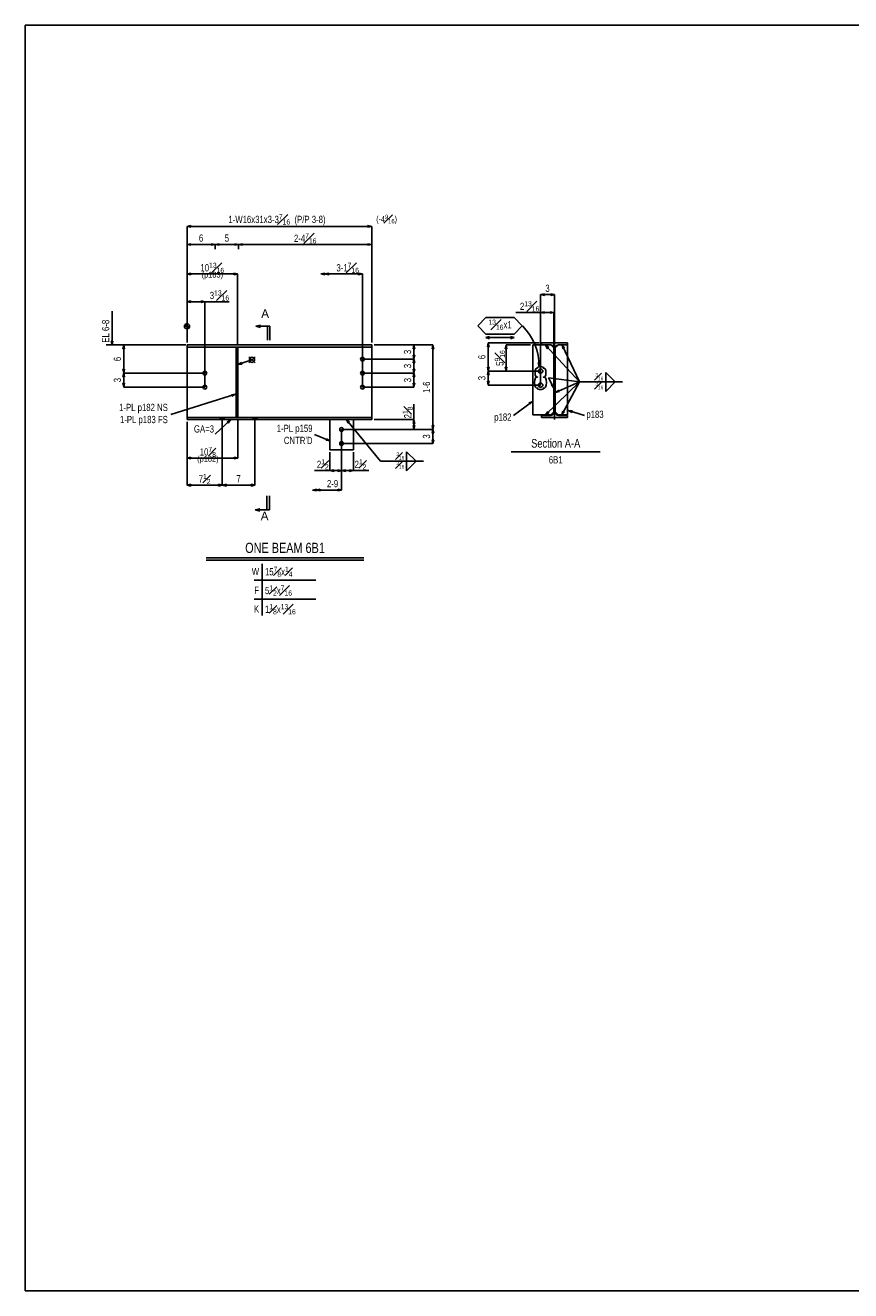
# Model space of a CAD drawing. Header units: inches. Extents: x -17.2 to 17.5, y -11.2 to 11.2.
# Tile 1 of 4: x -17.2 to -2.6, y -11.2 to 11.2. Entities that reach past the tile are written whole.
import ezdxf
from ezdxf.enums import TextEntityAlignment as Align

# ---------------------------------------------------------------- set-up
doc = ezdxf.new("R2010")
doc.units = ezdxf.units.IN
doc.header["$LTSCALE"] = 2.5
doc.header["$MEASUREMENT"] = 0
doc.linetypes.add('SDS2_5', pattern=[0.04, 0.02, -0.02])
doc.layers.add('Layer_0', color=7, linetype='Continuous')
doc.layers.add('Outline', color=7, linetype='Continuous')
doc.styles.add('MTextWidth', font='txt', dxfattribs={"width": 0.8, "height": 0.2})

msp = doc.modelspace()

# ---------------------------------------------------------------- linework, layer by layer
at = {"color": 1, "linetype": 'Continuous'}
for p, q in [((-14.305, 6.843), (-14.374, 6.829)), ((-14.374, 6.453), (-14.374, 6.829)), ((-14.374, 6.829), (-14.305, 6.814)), ((-14.374, 6.829), (-13.474, 6.829)), ((-14.305, 6.814), (-14.305, 6.843)), ((-13.543, 6.814), (-13.543, 6.843)), ((-13.543, 6.843), (-13.474, 6.829)), ((-13.474, 6.829), (-13.543, 6.814)), ((-13.474, 5.571), (-13.474, 6.829)), ((-11.992, 6.829), (-11.923, 6.843)), ((-11.923, 6.829), (-11.992, 6.829)), ((-11.923, 6.814), (-11.992, 6.829)), ((-11.923, 6.829), (-11.854, 6.843)), ((-11.923, 6.843), (-11.923, 6.814)), ((-11.254, 6.829), (-11.923, 6.829)), ((-11.854, 6.814), (-11.923, 6.829)), ((-11.854, 6.843), (-11.854, 6.814)), ((-11.254, 6.829), (-11.323, 6.843)), ((-11.323, 6.843), (-11.323, 6.814)), ((-11.323, 6.814), (-11.254, 6.829)), ((-11.254, 4.816), (-11.254, 6.829)), ((-8.019, 6.476), (-8.088, 6.461)), ((-8.088, 6.032), (-8.088, 6.461)), ((-8.088, 6.461), (-8.019, 6.446)), ((-8.088, 6.461), (-7.838, 6.461)), ((-8.019, 6.446), (-8.019, 6.476)), ((-7.906, 6.446), (-7.906, 6.476)), ((-7.906, 6.476), (-7.838, 6.461)), ((-7.838, 6.461), (-7.906, 6.446)), ((-7.838, 4.241), (-7.838, 6.461)), ((-8.088, 6.143), (-8.528, 6.143)), ((-8.019, 6.158), (-8.088, 6.143)), ((-8.088, 4.852), (-8.088, 6.143)), ((-8.088, 6.143), (-8.019, 6.129)), ((-8.088, 6.143), (-7.849, 6.143)), ((-8.019, 6.129), (-8.019, 6.158)), ((-7.918, 6.129), (-7.918, 6.158)), ((-7.918, 6.158), (-7.849, 6.143)), ((-7.849, 6.143), (-7.918, 6.129)), ((-7.849, 5.555), (-7.849, 6.143)), ((-9.204, 5.906), (-9.058, 6.052)), ((-9.058, 5.761), (-9.204, 5.906)), ((-9.058, 6.052), (-8.557, 6.052)), ((-8.557, 6.052), (-8.411, 5.906)), ((-8.411, 5.906), (-8.557, 5.761)), ((-8.557, 5.761), (-9.058, 5.761)), ((-9.057, 5.698), (-8.995, 5.719)), ((-9.057, 5.698), (-8.995, 5.677)), ((-9.057, 5.698), (-8.557, 5.698)), ((-8.62, 5.719), (-8.557, 5.698)), ((-8.62, 5.677), (-8.557, 5.698)), ((-11.045, 5.566), (-10.001, 5.566)), ((-11.045, 5.566), (-10.338, 5.566)), ((-10.353, 5.497), (-10.338, 5.566)), ((-10.323, 5.497), (-10.353, 5.497)), ((-10.338, 5.316), (-10.338, 5.566)), ((-10.338, 5.566), (-10.323, 5.497)), ((-10.016, 5.497), (-10.001, 5.566)), ((-9.986, 5.497), (-10.016, 5.497)), ((-10.001, 4.064), (-10.001, 5.566)), ((-10.001, 5.566), (-9.986, 5.497)), ((-9.032, 5.533), (-9.017, 5.602)), ((-9.003, 5.533), (-9.032, 5.533)), ((-9.017, 5.102), (-9.017, 5.602)), ((-9.017, 5.602), (-9.003, 5.533)), ((-8.11, 5.602), (-9.017, 5.602)), ((-8.715, 5.497), (-8.7, 5.566)), ((-8.685, 5.497), (-8.715, 5.497)), ((-8.7, 5.102), (-8.7, 5.566)), ((-8.7, 5.566), (-8.685, 5.497)), ((-8.266, 5.566), (-8.7, 5.566)), ((-7.394, 4.908), (-8, 5.56)), ((-8, 5.56), (-8, 5.56)), ((-8, 5.56), (-7.942, 5.52)), ((-7.964, 5.5), (-8, 5.56)), ((-7.942, 5.52), (-7.964, 5.5)), ((-7.394, 4.908), (-7.701, 5.564)), ((-7.701, 5.564), (-7.701, 5.564)), ((-7.701, 5.564), (-7.658, 5.508)), ((-7.685, 5.496), (-7.701, 5.564)), ((-7.658, 5.508), (-7.685, 5.496)), ((-11.254, 5.316), (-10.338, 5.316)), ((-11.254, 5.316), (-10.338, 5.316)), ((-10.323, 5.385), (-10.353, 5.385)), ((-10.353, 5.385), (-10.338, 5.316)), ((-10.353, 5.247), (-10.338, 5.316)), ((-10.323, 5.247), (-10.353, 5.247)), ((-10.338, 5.316), (-10.323, 5.385)), ((-10.338, 5.066), (-10.338, 5.316)), ((-10.338, 5.316), (-10.323, 5.247)), ((-11.254, 5.066), (-10.338, 5.066)), ((-11.254, 5.066), (-10.338, 5.066)), ((-10.323, 5.135), (-10.353, 5.135)), ((-10.353, 5.135), (-10.338, 5.066)), ((-10.353, 4.997), (-10.338, 5.066)), ((-10.323, 4.997), (-10.353, 4.997)), ((-10.338, 5.066), (-10.323, 5.135)), ((-10.338, 4.816), (-10.338, 5.066)), ((-10.338, 5.066), (-10.323, 4.997)), ((-9.003, 5.171), (-9.032, 5.171)), ((-9.032, 5.171), (-9.017, 5.102)), ((-9.032, 5.033), (-9.017, 5.102)), ((-9.003, 5.033), (-9.032, 5.033)), ((-9.017, 5.102), (-9.003, 5.171)), ((-9.017, 4.852), (-9.017, 5.102)), ((-9.017, 5.102), (-9.003, 5.033)), ((-8.7, 5.102), (-9.017, 5.102)), ((-8.7, 5.102), (-9.017, 5.102)), ((-8.685, 5.171), (-8.715, 5.171)), ((-8.715, 5.171), (-8.7, 5.102)), ((-8.7, 5.102), (-8.685, 5.171)), ((-8.088, 5.102), (-8.7, 5.102)), ((-7.947, 4.984), (-7.394, 4.908)), ((-7.947, 4.984), (-7.852, 4.795)), ((-6.928, 4.908), (-6.928, 5.078)), ((-6.928, 5.078), (-6.759, 4.908)), ((-11.254, 4.816), (-10.338, 4.816)), ((-10.323, 4.885), (-10.353, 4.885)), ((-10.353, 4.885), (-10.338, 4.816)), ((-10.338, 4.816), (-10.323, 4.885)), ((-9.003, 4.921), (-9.032, 4.921)), ((-9.032, 4.921), (-9.017, 4.852)), ((-9.017, 4.852), (-9.003, 4.921)), ((-8.088, 4.852), (-9.017, 4.852)), ((-7.394, 4.908), (-7.996, 4.325)), ((-7.896, 4.85), (-7.87, 4.863)), ((-7.852, 4.795), (-7.896, 4.85)), ((-7.87, 4.863), (-7.852, 4.795)), ((-7.852, 4.795), (-7.852, 4.795)), ((-7.394, 4.908), (-7.818, 4.723)), ((-7.818, 4.723), (-7.761, 4.764)), ((-7.749, 4.737), (-7.818, 4.723)), ((-7.761, 4.764), (-7.749, 4.737)), ((-7.394, 4.908), (-7.708, 4.321)), ((-7.394, 4.908), (-6.632, 4.908)), ((-6.928, 4.908), (-6.928, 4.739)), ((-6.928, 4.739), (-6.759, 4.908)), ((-14.659, 4.33), (-13.512, 4.689)), ((-13.582, 4.682), (-13.512, 4.689)), ((-13.574, 4.654), (-13.582, 4.682)), ((-13.512, 4.689), (-13.574, 4.654)), ((-13.512, 4.689), (-13.512, 4.689)), ((-10.338, 4.241), (-10.338, 4.515)), ((-8.569, 4.313), (-8.231, 4.563)), ((-8.296, 4.534), (-8.231, 4.563)), ((-8.278, 4.511), (-8.296, 4.534)), ((-8.231, 4.563), (-8.278, 4.511)), ((-8.231, 4.563), (-8.231, 4.563)), ((-7.818, 4.723), (-7.818, 4.723)), ((-13.749, 4.277), (-13.749, 3.073)), ((-13.749, 4.277), (-13.749, 3.073)), ((-13.165, 4.277), (-13.165, 3.073)), ((-7.996, 4.325), (-7.957, 4.383)), ((-7.937, 4.362), (-7.996, 4.325)), ((-7.996, 4.325), (-7.996, 4.325)), ((-7.957, 4.383), (-7.937, 4.362)), ((-7.708, 4.321), (-7.689, 4.388)), ((-7.663, 4.375), (-7.708, 4.321)), ((-7.708, 4.321), (-7.708, 4.321)), ((-7.689, 4.388), (-7.663, 4.375)), ((-7.303, 4.313), (-7.591, 4.4)), ((-7.591, 4.4), (-7.591, 4.4)), ((-7.591, 4.4), (-7.52, 4.395)), ((-7.529, 4.366), (-7.591, 4.4)), ((-7.52, 4.395), (-7.529, 4.366)), ((-14.374, 4.199), (-14.374, 3.554)), ((-13.874, 3.98), (-13.601, 4.232)), ((-13.662, 4.196), (-13.601, 4.232)), ((-13.642, 4.174), (-13.662, 4.196)), ((-13.601, 4.232), (-13.642, 4.174)), ((-13.601, 4.232), (-13.601, 4.232)), ((-13.469, 4.248), (-13.469, 3.554)), ((-11.624, 4.064), (-11.624, 3.334)), ((-11.624, 4.064), (-11.624, 3.334)), ((-11.624, 4.064), (-10.338, 4.064)), ((-10.933, 3.498), (-11.539, 4.236)), ((-11.539, 4.236), (-11.539, 4.236)), ((-11.539, 4.236), (-11.484, 4.192)), ((-11.507, 4.173), (-11.539, 4.236)), ((-11.484, 4.192), (-11.507, 4.173)), ((-11.045, 4.241), (-10.338, 4.241)), ((-10.564, 4.064), (-10.001, 4.064)), ((-10.564, 4.064), (-10.001, 4.064)), ((-10.338, 4.241), (-10.353, 4.172)), ((-10.353, 4.172), (-10.323, 4.172)), ((-10.338, 4.064), (-10.353, 4.132)), ((-10.353, 4.132), (-10.323, 4.132)), ((-10.323, 4.172), (-10.338, 4.241)), ((-10.338, 4.241), (-10.338, 4.064)), ((-10.323, 4.132), (-10.338, 4.064)), ((-9.986, 4.132), (-10.016, 4.132)), ((-10.016, 4.132), (-10.001, 4.064)), ((-10.016, 3.995), (-10.001, 4.064)), ((-10.001, 4.064), (-9.986, 4.132)), ((-10.001, 3.814), (-10.001, 4.064)), ((-10.001, 4.064), (-9.986, 3.995)), ((-9.986, 3.995), (-10.016, 3.995)), ((-9.986, 3.882), (-10.016, 3.882)), ((-10.016, 3.882), (-10.001, 3.814)), ((-10.001, 3.814), (-9.986, 3.882)), ((-11.832, 3.657), (-11.832, 3.334)), ((-11.624, 3.814), (-10.001, 3.814)), ((-11.415, 3.657), (-11.415, 3.334)), ((-10.468, 3.498), (-10.468, 3.668)), ((-10.468, 3.668), (-10.298, 3.498)), ((-14.305, 3.569), (-14.374, 3.554)), ((-14.374, 3.554), (-14.305, 3.539)), ((-14.374, 3.554), (-13.469, 3.554)), ((-14.374, 3.554), (-14.374, 3.073)), ((-14.305, 3.539), (-14.305, 3.569)), ((-13.538, 3.539), (-13.538, 3.569)), ((-13.538, 3.569), (-13.469, 3.554)), ((-13.469, 3.554), (-13.538, 3.539)), ((-10.933, 3.498), (-10.171, 3.498)), ((-10.468, 3.498), (-10.468, 3.329)), ((-10.468, 3.329), (-10.298, 3.498)), ((-11.832, 3.334), (-12.106, 3.334)), ((-11.763, 3.348), (-11.832, 3.334)), ((-11.832, 3.334), (-11.763, 3.319)), ((-11.832, 3.334), (-11.624, 3.334)), ((-11.763, 3.319), (-11.763, 3.348)), ((-11.692, 3.319), (-11.692, 3.348)), ((-11.692, 3.348), (-11.624, 3.334)), ((-11.624, 3.334), (-11.692, 3.319)), ((-11.624, 3.334), (-11.555, 3.348)), ((-11.415, 3.334), (-11.624, 3.334)), ((-11.555, 3.319), (-11.624, 3.334)), ((-11.624, 3.334), (-11.624, 2.986)), ((-11.555, 3.348), (-11.555, 3.319)), ((-11.415, 3.334), (-11.484, 3.348)), ((-11.484, 3.348), (-11.484, 3.319)), ((-11.484, 3.319), (-11.415, 3.334)), ((-11.415, 3.334), (-11.141, 3.334)), ((-14.305, 3.088), (-14.374, 3.073)), ((-14.374, 3.073), (-14.305, 3.058)), ((-14.374, 3.073), (-13.749, 3.073)), ((-14.305, 3.058), (-14.305, 3.088)), ((-13.817, 3.058), (-13.817, 3.088)), ((-13.817, 3.088), (-13.749, 3.073)), ((-13.749, 3.073), (-13.817, 3.058)), ((-13.68, 3.088), (-13.749, 3.073)), ((-13.749, 3.073), (-13.68, 3.058)), ((-13.749, 3.073), (-13.165, 3.073)), ((-13.68, 3.058), (-13.68, 3.088)), ((-13.234, 3.058), (-13.234, 3.088)), ((-13.234, 3.088), (-13.165, 3.073)), ((-13.165, 3.073), (-13.234, 3.058)), ((-12.142, 2.986), (-12.073, 3.001)), ((-12.073, 2.986), (-12.142, 2.986)), ((-12.073, 2.971), (-12.142, 2.986)), ((-12.073, 2.986), (-12.004, 3.001)), ((-12.073, 3.001), (-12.073, 2.971)), ((-11.624, 2.986), (-12.073, 2.986)), ((-12.004, 2.971), (-12.073, 2.986)), ((-12.004, 3.001), (-12.004, 2.971)), ((-11.624, 2.986), (-11.692, 3.001)), ((-11.692, 3.001), (-11.692, 2.971)), ((-11.692, 2.971), (-11.624, 2.986))]:
    msp.add_line(p, q, dxfattribs=at)
at = {"layer": 'Layer_0', "color": 2, "linetype": 'Continuous'}
for p, q in [((-17.25, 11.25), (17.25, 11.25)), ((-17.25, -11.25), (-17.25, 11.25)), ((-11.087, 5.566), (-14.374, 5.566)), ((-14.374, 5.566), (-14.374, 5.529)), ((-14.374, 5.529), (-13.5, 5.529)), ((-14.374, 5.529), (-14.374, 5.525)), ((-14.374, 5.525), (-14.374, 5.512)), ((-14.374, 5.512), (-14.374, 5.494)), ((-14.374, 5.494), (-14.374, 5.472)), ((-14.374, 5.472), (-14.374, 4.334)), ((-13.469, 5.529), (-13.5, 5.529)), ((-13.5, 5.529), (-13.5, 4.289)), ((-13.469, 4.289), (-13.469, 5.529)), ((-13.469, 5.529), (-11.087, 5.529)), ((-11.087, 5.529), (-11.087, 5.566)), ((-11.087, 5.525), (-11.087, 5.529)), ((-11.087, 5.512), (-11.087, 5.525)), ((-11.087, 5.494), (-11.087, 5.512)), ((-11.087, 5.472), (-11.087, 5.494)), ((-11.087, 4.334), (-11.087, 5.472)), ((-8.224, 5.566), (-8.224, 4.326)), ((-8.068, 5.566), (-8.224, 5.566)), ((-7.607, 5.602), (-8.068, 5.602)), ((-8.068, 5.602), (-8.068, 5.566)), ((-8.068, 5.566), (-7.906, 5.566)), ((-7.906, 5.566), (-7.884, 5.561)), ((-7.85, 5.515), (-7.9, 5.564)), ((-7.884, 5.561), (-7.866, 5.549)), ((-7.866, 5.549), (-7.853, 5.53)), ((-7.853, 5.53), (-7.849, 5.509)), ((-7.849, 5.509), (-7.849, 4.371)), ((-7.826, 5.509), (-7.822, 5.53)), ((-7.826, 4.371), (-7.826, 5.509)), ((-7.775, 5.564), (-7.825, 5.515)), ((-7.822, 5.53), (-7.809, 5.549)), ((-7.809, 5.549), (-7.791, 5.561)), ((-7.791, 5.561), (-7.769, 5.566)), ((-7.769, 5.566), (-7.607, 5.566)), ((-7.607, 5.566), (-7.607, 5.602)), ((-7.607, 4.326), (-7.607, 5.566)), ((-14.374, 4.334), (-14.374, 4.313)), ((-14.374, 4.313), (-14.374, 4.294)), ((-14.374, 4.294), (-14.374, 4.282)), ((-14.374, 4.282), (-14.374, 4.277)), ((-11.087, 4.277), (-14.374, 4.277)), ((-14.374, 4.277), (-14.374, 4.241)), ((-13.782, 4.278), (-13.782, 4.277)), ((-13.715, 4.277), (-13.715, 4.278)), ((-13.5, 4.289), (-13.469, 4.289)), ((-13.199, 4.278), (-13.199, 4.277)), ((-13.131, 4.277), (-13.131, 4.278)), ((-11.087, 4.313), (-11.087, 4.334)), ((-11.087, 4.294), (-11.087, 4.313)), ((-11.087, 4.282), (-11.087, 4.294)), ((-11.087, 4.277), (-11.087, 4.282)), ((-11.087, 4.241), (-11.087, 4.277)), ((-8.224, 4.326), (-7.901, 4.326)), ((-7.906, 4.314), (-8.068, 4.314)), ((-8.068, 4.314), (-8.068, 4.277)), ((-8.068, 4.277), (-7.607, 4.277)), ((-7.884, 4.318), (-7.906, 4.314)), ((-7.901, 4.326), (-7.849, 4.378)), ((-7.866, 4.331), (-7.884, 4.318)), ((-7.853, 4.349), (-7.866, 4.331)), ((-7.849, 4.371), (-7.853, 4.349)), ((-7.826, 4.378), (-7.774, 4.326)), ((-7.822, 4.349), (-7.826, 4.371)), ((-7.809, 4.331), (-7.822, 4.349)), ((-7.791, 4.318), (-7.809, 4.331)), ((-7.769, 4.314), (-7.791, 4.318)), ((-7.774, 4.326), (-7.607, 4.326)), ((-7.607, 4.314), (-7.769, 4.314)), ((-7.607, 4.277), (-7.607, 4.314)), ((-14.374, 4.241), (-11.087, 4.241)), ((-13.782, 4.241), (-13.782, 4.24)), ((-13.715, 4.24), (-13.715, 4.241)), ((-13.199, 4.241), (-13.199, 4.24)), ((-13.131, 4.24), (-13.131, 4.241)), ((-11.832, 4.241), (-11.832, 3.699)), ((-11.415, 3.699), (-11.415, 4.241)), ((-11.832, 3.699), (-11.415, 3.699)), ((17.25, -11.25), (-17.25, -11.25))]:
    msp.add_line(p, q, dxfattribs=at)
at = {"layer": 'Layer_0', "color": 1, "linetype": 'SDS2_5'}
for p, q in [((-13.5, 5.477), (-13.469, 5.477)), ((-13.495, 5.529), (-13.495, 5.477)), ((-13.495, 5.477), (-13.495, 4.341)), ((-13.474, 5.477), (-13.474, 5.529)), ((-13.474, 4.341), (-13.474, 5.477)), ((-7.901, 5.566), (-7.906, 5.566)), ((-7.9, 5.564), (-7.901, 5.566)), ((-7.849, 5.514), (-7.85, 5.515)), ((-7.849, 5.509), (-7.849, 5.514)), ((-7.825, 5.515), (-7.826, 5.514)), ((-7.826, 5.514), (-7.826, 5.509)), ((-7.774, 5.566), (-7.775, 5.564)), ((-7.769, 5.566), (-7.774, 5.566)), ((-13.501, 5.097), (-13.501, 5.099)), ((-13.501, 5.099), (-13.5, 5.099)), ((-13.501, 5.09), (-13.501, 5.097)), ((-13.501, 5.097), (-13.5, 5.097)), ((-13.501, 5.079), (-13.501, 5.09)), ((-13.501, 5.09), (-13.5, 5.09)), ((-13.501, 5.066), (-13.501, 5.079)), ((-13.501, 5.079), (-13.5, 5.079)), ((-13.501, 5.053), (-13.501, 5.066)), ((-13.501, 5.066), (-13.5, 5.066)), ((-13.501, 5.042), (-13.501, 5.053)), ((-13.5, 5.053), (-13.501, 5.053)), ((-13.501, 5.034), (-13.501, 5.042)), ((-13.5, 5.042), (-13.501, 5.042)), ((-13.501, 5.032), (-13.501, 5.034)), ((-13.5, 5.034), (-13.501, 5.034)), ((-13.5, 5.032), (-13.501, 5.032)), ((-13.5, 5.099), (-13.469, 5.099)), ((-13.5, 5.097), (-13.469, 5.097)), ((-13.5, 5.09), (-13.469, 5.09)), ((-13.5, 5.079), (-13.469, 5.079)), ((-13.5, 5.066), (-13.469, 5.066)), ((-13.469, 5.053), (-13.5, 5.053)), ((-13.469, 5.042), (-13.5, 5.042)), ((-13.469, 5.034), (-13.5, 5.034)), ((-13.469, 5.032), (-13.5, 5.032)), ((-13.469, 5.099), (-13.469, 5.099)), ((-13.469, 5.099), (-13.469, 5.097)), ((-13.469, 5.097), (-13.469, 5.097)), ((-13.469, 5.097), (-13.469, 5.09)), ((-13.469, 5.09), (-13.469, 5.09)), ((-13.469, 5.09), (-13.469, 5.079)), ((-13.469, 5.079), (-13.469, 5.079)), ((-13.469, 5.079), (-13.469, 5.066)), ((-13.469, 5.066), (-13.469, 5.066)), ((-13.469, 5.066), (-13.469, 5.053)), ((-13.469, 5.053), (-13.469, 5.042)), ((-13.469, 5.053), (-13.469, 5.053)), ((-13.469, 5.042), (-13.469, 5.034)), ((-13.469, 5.042), (-13.469, 5.042)), ((-13.469, 5.034), (-13.469, 5.032)), ((-13.469, 5.034), (-13.469, 5.034)), ((-13.469, 5.032), (-13.469, 5.032)), ((-13.501, 4.847), (-13.501, 4.849)), ((-13.501, 4.849), (-13.5, 4.849)), ((-13.501, 4.84), (-13.501, 4.847)), ((-13.501, 4.847), (-13.5, 4.847)), ((-13.501, 4.829), (-13.501, 4.84)), ((-13.501, 4.84), (-13.5, 4.84)), ((-13.501, 4.816), (-13.501, 4.829)), ((-13.501, 4.829), (-13.5, 4.829)), ((-13.501, 4.803), (-13.501, 4.816)), ((-13.501, 4.816), (-13.5, 4.816)), ((-13.501, 4.792), (-13.501, 4.803)), ((-13.5, 4.803), (-13.501, 4.803)), ((-13.501, 4.784), (-13.501, 4.792)), ((-13.5, 4.792), (-13.501, 4.792)), ((-13.501, 4.782), (-13.501, 4.784)), ((-13.5, 4.784), (-13.501, 4.784)), ((-13.5, 4.782), (-13.501, 4.782)), ((-13.5, 4.849), (-13.469, 4.849)), ((-13.5, 4.847), (-13.469, 4.847)), ((-13.5, 4.84), (-13.469, 4.84)), ((-13.5, 4.829), (-13.469, 4.829)), ((-13.5, 4.816), (-13.469, 4.816)), ((-13.469, 4.803), (-13.5, 4.803)), ((-13.469, 4.792), (-13.5, 4.792)), ((-13.469, 4.784), (-13.5, 4.784)), ((-13.469, 4.782), (-13.5, 4.782)), ((-13.469, 4.849), (-13.469, 4.849)), ((-13.469, 4.849), (-13.469, 4.847)), ((-13.469, 4.847), (-13.469, 4.847)), ((-13.469, 4.847), (-13.469, 4.84)), ((-13.469, 4.84), (-13.469, 4.84)), ((-13.469, 4.84), (-13.469, 4.829)), ((-13.469, 4.829), (-13.469, 4.829)), ((-13.469, 4.829), (-13.469, 4.816)), ((-13.469, 4.816), (-13.469, 4.816)), ((-13.469, 4.816), (-13.469, 4.803)), ((-13.469, 4.803), (-13.469, 4.792)), ((-13.469, 4.803), (-13.469, 4.803)), ((-13.469, 4.792), (-13.469, 4.784)), ((-13.469, 4.792), (-13.469, 4.792)), ((-13.469, 4.784), (-13.469, 4.782)), ((-13.469, 4.784), (-13.469, 4.784)), ((-13.469, 4.782), (-13.469, 4.782)), ((-13.782, 4.278), (-13.78, 4.278)), ((-13.782, 4.277), (-13.782, 4.241)), ((-13.78, 4.277), (-13.78, 4.278)), ((-13.78, 4.278), (-13.773, 4.278)), ((-13.78, 4.241), (-13.78, 4.277)), ((-13.773, 4.277), (-13.773, 4.278)), ((-13.773, 4.278), (-13.762, 4.278)), ((-13.773, 4.241), (-13.773, 4.277)), ((-13.762, 4.277), (-13.762, 4.278)), ((-13.762, 4.278), (-13.749, 4.278)), ((-13.762, 4.241), (-13.762, 4.277)), ((-13.749, 4.278), (-13.749, 4.277)), ((-13.749, 4.278), (-13.736, 4.278)), ((-13.749, 4.277), (-13.749, 4.241)), ((-13.736, 4.278), (-13.725, 4.278)), ((-13.736, 4.278), (-13.736, 4.277)), ((-13.736, 4.277), (-13.736, 4.241)), ((-13.725, 4.278), (-13.717, 4.278)), ((-13.725, 4.278), (-13.725, 4.277)), ((-13.725, 4.277), (-13.725, 4.241)), ((-13.717, 4.278), (-13.715, 4.278)), ((-13.717, 4.278), (-13.717, 4.277)), ((-13.717, 4.277), (-13.717, 4.241)), ((-13.715, 4.241), (-13.715, 4.277)), ((-13.469, 4.341), (-13.5, 4.341)), ((-13.495, 4.341), (-13.495, 4.289)), ((-13.474, 4.289), (-13.474, 4.341)), ((-13.199, 4.278), (-13.197, 4.278)), ((-13.199, 4.277), (-13.199, 4.241)), ((-13.197, 4.277), (-13.197, 4.278)), ((-13.197, 4.278), (-13.189, 4.278)), ((-13.197, 4.241), (-13.197, 4.277)), ((-13.189, 4.277), (-13.189, 4.278)), ((-13.189, 4.278), (-13.178, 4.278)), ((-13.189, 4.241), (-13.189, 4.277)), ((-13.178, 4.277), (-13.178, 4.278)), ((-13.178, 4.278), (-13.165, 4.278)), ((-13.178, 4.241), (-13.178, 4.277)), ((-13.165, 4.278), (-13.165, 4.277)), ((-13.165, 4.278), (-13.152, 4.278)), ((-13.165, 4.277), (-13.165, 4.241)), ((-13.152, 4.278), (-13.141, 4.278)), ((-13.152, 4.278), (-13.152, 4.277)), ((-13.152, 4.277), (-13.152, 4.241)), ((-13.141, 4.278), (-13.134, 4.278)), ((-13.141, 4.278), (-13.141, 4.277)), ((-13.141, 4.277), (-13.141, 4.241)), ((-13.134, 4.278), (-13.131, 4.278)), ((-13.134, 4.278), (-13.134, 4.277)), ((-13.134, 4.277), (-13.134, 4.241)), ((-13.131, 4.241), (-13.131, 4.277)), ((-13.78, 4.24), (-13.782, 4.24)), ((-13.78, 4.24), (-13.78, 4.241)), ((-13.773, 4.24), (-13.78, 4.24)), ((-13.773, 4.24), (-13.773, 4.241)), ((-13.762, 4.24), (-13.773, 4.24)), ((-13.762, 4.24), (-13.762, 4.241)), ((-13.749, 4.24), (-13.762, 4.24)), ((-13.749, 4.241), (-13.749, 4.24)), ((-13.736, 4.24), (-13.749, 4.24)), ((-13.736, 4.241), (-13.736, 4.24)), ((-13.725, 4.24), (-13.736, 4.24)), ((-13.725, 4.241), (-13.725, 4.24)), ((-13.717, 4.24), (-13.725, 4.24)), ((-13.717, 4.241), (-13.717, 4.24)), ((-13.715, 4.24), (-13.717, 4.24)), ((-13.197, 4.24), (-13.199, 4.24)), ((-13.197, 4.24), (-13.197, 4.241)), ((-13.189, 4.24), (-13.197, 4.24)), ((-13.189, 4.24), (-13.189, 4.241)), ((-13.178, 4.24), (-13.189, 4.24)), ((-13.178, 4.24), (-13.178, 4.241)), ((-13.165, 4.24), (-13.178, 4.24)), ((-13.165, 4.241), (-13.165, 4.24)), ((-13.152, 4.24), (-13.165, 4.24)), ((-13.152, 4.241), (-13.152, 4.24)), ((-13.141, 4.24), (-13.152, 4.24)), ((-13.141, 4.241), (-13.141, 4.24)), ((-13.134, 4.24), (-13.141, 4.24)), ((-13.134, 4.241), (-13.134, 4.24)), ((-13.131, 4.24), (-13.134, 4.24))]:
    msp.add_line(p, q, dxfattribs=at)
at = {"layer": 'Layer_0', "color": 3, "linetype": 'Continuous'}
for points in [[(-11.288, 5.316), (-11.285, 5.303), (-11.278, 5.292), (-11.267, 5.284), (-11.254, 5.282), (-11.241, 5.284), (-11.23, 5.292), (-11.223, 5.303), (-11.22, 5.316), (-11.223, 5.329), (-11.23, 5.34), (-11.241, 5.347), (-11.254, 5.349), (-11.267, 5.347), (-11.278, 5.34), (-11.285, 5.329), (-11.288, 5.316)], [(-14.056, 5.099), (-14.069, 5.097), (-14.08, 5.09), (-14.088, 5.079), (-14.09, 5.066), (-14.088, 5.053), (-14.08, 5.042), (-14.069, 5.034), (-14.056, 5.032), (-14.043, 5.034), (-14.032, 5.042), (-14.025, 5.053), (-14.022, 5.066), (-14.025, 5.079), (-14.032, 5.09), (-14.043, 5.097), (-14.056, 5.099)], [(-11.288, 5.066), (-11.285, 5.053), (-11.278, 5.042), (-11.267, 5.034), (-11.254, 5.032), (-11.241, 5.034), (-11.23, 5.042), (-11.223, 5.053), (-11.22, 5.066), (-11.223, 5.079), (-11.23, 5.09), (-11.241, 5.097), (-11.254, 5.099), (-11.267, 5.097), (-11.278, 5.09), (-11.285, 5.079), (-11.288, 5.066)], [(-8.08, 5.068), (-8.067, 5.071), (-8.056, 5.078), (-8.048, 5.089), (-8.046, 5.102), (-8.048, 5.115), (-8.056, 5.126), (-8.067, 5.134), (-8.08, 5.136), (-8.095, 5.136), (-8.108, 5.134), (-8.119, 5.126), (-8.127, 5.115), (-8.129, 5.102), (-8.127, 5.089), (-8.119, 5.078), (-8.108, 5.071), (-8.095, 5.068), (-8.08, 5.068)], [(-14.056, 4.849), (-14.069, 4.847), (-14.08, 4.84), (-14.088, 4.829), (-14.09, 4.816), (-14.088, 4.803), (-14.08, 4.792), (-14.069, 4.784), (-14.056, 4.782), (-14.043, 4.784), (-14.032, 4.792), (-14.025, 4.803), (-14.022, 4.816), (-14.025, 4.829), (-14.032, 4.84), (-14.043, 4.847), (-14.056, 4.849)], [(-11.288, 4.816), (-11.285, 4.803), (-11.278, 4.792), (-11.267, 4.784), (-11.254, 4.782), (-11.241, 4.784), (-11.23, 4.792), (-11.223, 4.803), (-11.22, 4.816), (-11.223, 4.829), (-11.23, 4.84), (-11.241, 4.847), (-11.254, 4.849), (-11.267, 4.847), (-11.278, 4.84), (-11.285, 4.829), (-11.288, 4.816)], [(-8.08, 4.818), (-8.067, 4.821), (-8.056, 4.828), (-8.048, 4.839), (-8.046, 4.852), (-8.048, 4.865), (-8.056, 4.876), (-8.067, 4.884), (-8.08, 4.886), (-8.095, 4.886), (-8.108, 4.884), (-8.119, 4.876), (-8.127, 4.865), (-8.129, 4.852), (-8.127, 4.839), (-8.119, 4.828), (-8.108, 4.821), (-8.095, 4.818), (-8.08, 4.818)], [(-11.657, 4.064), (-11.655, 4.051), (-11.648, 4.04), (-11.637, 4.032), (-11.624, 4.03), (-11.611, 4.032), (-11.6, 4.04), (-11.592, 4.051), (-11.59, 4.064), (-11.592, 4.076), (-11.6, 4.087), (-11.611, 4.095), (-11.624, 4.097), (-11.637, 4.095), (-11.648, 4.087), (-11.655, 4.076), (-11.657, 4.064)], [(-11.657, 3.814), (-11.655, 3.801), (-11.648, 3.79), (-11.637, 3.782), (-11.624, 3.78), (-11.611, 3.782), (-11.6, 3.79), (-11.592, 3.801), (-11.59, 3.814), (-11.592, 3.826), (-11.6, 3.837), (-11.611, 3.845), (-11.624, 3.847), (-11.637, 3.845), (-11.648, 3.837), (-11.655, 3.826), (-11.657, 3.814)]]:
    msp.add_lwpolyline(points, close=True, dxfattribs=at)
at = {"layer": 'Layer_0', "color": 2, "linetype": 'Continuous'}
msp.add_lwpolyline([(-8.138, 5.152), (-8.153, 5.154), (-8.169, 5.143), (-8.181, 5.114), (-8.185, 5.074), (-8.181, 5.033), (-8.169, 5.004), (-8.153, 4.993), (-8.138, 4.995), (-8.157, 4.997), (-8.176, 4.984), (-8.191, 4.948), (-8.196, 4.899), (-8.191, 4.849), (-8.176, 4.814), (-8.157, 4.8), (-8.138, 4.802), (-8.139, 4.792), (-8.132, 4.782), (-8.113, 4.775), (-8.088, 4.772), (-8.062, 4.775), (-8.043, 4.782), (-8.037, 4.792), (-8.038, 4.802), (-8.018, 4.8), (-7.999, 4.814), (-7.984, 4.849), (-7.979, 4.899), (-7.984, 4.948), (-7.999, 4.984), (-8.018, 4.997), (-8.038, 4.995), (-8.022, 4.993), (-8.006, 5.004), (-7.994, 5.033), (-7.99, 5.074), (-7.994, 5.114), (-8.006, 5.143), (-8.022, 5.154), (-8.038, 5.152), (-8.037, 5.162), (-8.043, 5.172), (-8.062, 5.18), (-8.088, 5.183), (-8.113, 5.18), (-8.132, 5.172), (-8.139, 5.162), (-8.138, 5.152)], dxfattribs=at)
at = {"layer": 'Outline', "color": 1, "linetype": 'Continuous'}
for p, q in [((-14.374, 7.675), (-14.305, 7.69)), ((-11.087, 7.675), (-14.374, 7.675)), ((-14.305, 7.661), (-14.374, 7.675)), ((-14.374, 5.607), (-14.374, 7.675)), ((-14.305, 7.69), (-14.305, 7.661)), ((-11.087, 7.675), (-11.156, 7.69)), ((-11.156, 7.69), (-11.156, 7.661)), ((-11.156, 7.661), (-11.087, 7.675)), ((-11.087, 5.607), (-11.087, 7.675)), ((-14.374, 7.441), (-14.374, 7.352)), ((-14.305, 7.367), (-14.374, 7.352)), ((-14.374, 7.352), (-14.305, 7.338)), ((-14.374, 7.352), (-13.874, 7.352)), ((-14.305, 7.338), (-14.305, 7.367)), ((-13.942, 7.338), (-13.942, 7.367)), ((-13.942, 7.367), (-13.874, 7.352)), ((-13.874, 7.352), (-13.942, 7.338)), ((-13.805, 7.367), (-13.874, 7.352)), ((-13.874, 7.269), (-13.874, 7.352)), ((-13.874, 7.352), (-13.874, 7.352)), ((-13.874, 7.352), (-13.805, 7.338)), ((-13.874, 7.352), (-13.457, 7.352)), ((-13.805, 7.338), (-13.805, 7.367)), ((-13.526, 7.338), (-13.526, 7.367)), ((-13.526, 7.367), (-13.457, 7.352)), ((-13.457, 7.352), (-13.526, 7.338)), ((-13.388, 7.367), (-13.457, 7.352)), ((-13.457, 7.269), (-13.457, 7.352)), ((-13.457, 7.352), (-13.457, 7.352)), ((-13.457, 7.352), (-13.388, 7.338)), ((-13.457, 7.352), (-11.087, 7.352)), ((-13.388, 7.338), (-13.388, 7.367)), ((-11.156, 7.338), (-11.156, 7.367)), ((-11.156, 7.367), (-11.087, 7.352)), ((-11.087, 7.352), (-11.156, 7.338)), ((-11.087, 7.269), (-11.087, 7.352)), ((-14.374, 6.336), (-14.305, 6.351)), ((-14.056, 6.336), (-14.374, 6.336)), ((-14.305, 6.322), (-14.374, 6.336)), ((-14.374, 5.607), (-14.374, 6.336)), ((-14.305, 6.351), (-14.305, 6.322)), ((-14.056, 6.336), (-14.125, 6.351)), ((-14.125, 6.351), (-14.125, 6.322)), ((-14.125, 6.322), (-14.056, 6.336)), ((-14.056, 4.816), (-14.056, 6.336)), ((-14.056, 6.336), (-13.624, 6.336)), ((-15.707, 6.17), (-15.707, 5.566)), ((-14.319, 5.899), (-14.429, 5.899)), ((-14.374, 5.844), (-14.374, 5.954)), ((-14.374, 5.607), (-14.374, 5.899)), ((-15.707, 5.566), (-15.722, 5.635)), ((-15.722, 5.635), (-15.692, 5.635)), ((-15.692, 5.635), (-15.707, 5.566)), ((-14.394, 5.566), (-15.811, 5.566)), ((-15.707, 5.566), (-15.707, 5.566)), ((-15.499, 5.566), (-15.513, 5.497)), ((-15.513, 5.497), (-15.484, 5.497)), ((-14.415, 5.566), (-15.499, 5.566)), ((-15.484, 5.497), (-15.499, 5.566)), ((-15.499, 5.566), (-15.499, 5.066)), ((-13.219, 5.302), (-13.469, 5.219)), ((-13.469, 5.219), (-13.408, 5.255)), ((-13.399, 5.227), (-13.469, 5.219)), ((-13.469, 5.219), (-13.469, 5.219)), ((-13.408, 5.255), (-13.399, 5.227)), ((-13.274, 5.247), (-13.164, 5.357)), ((-13.274, 5.357), (-13.164, 5.247)), ((-8.128, 5.248), (-8.099, 5.249)), ((-8.112, 5.18), (-8.128, 5.248)), ((-8.099, 5.249), (-8.112, 5.18)), ((-8.112, 5.18), (-8.112, 5.18)), ((-15.499, 5.066), (-15.513, 5.135)), ((-15.513, 5.135), (-15.484, 5.135)), ((-15.513, 4.997), (-15.499, 5.066)), ((-15.484, 4.997), (-15.513, 4.997)), ((-15.484, 5.135), (-15.499, 5.066)), ((-15.499, 4.816), (-15.499, 5.066)), ((-15.499, 5.066), (-15.484, 4.997)), ((-14.056, 5.066), (-15.499, 5.066)), ((-14.056, 5.066), (-15.499, 5.066)), ((-15.484, 4.885), (-15.513, 4.885)), ((-15.513, 4.885), (-15.499, 4.816)), ((-15.499, 4.816), (-15.484, 4.885)), ((-14.056, 4.816), (-15.499, 4.816)), ((-12.105, 3.972), (-11.833, 3.859)), ((-11.902, 3.872), (-11.891, 3.899)), ((-11.833, 3.859), (-11.902, 3.872)), ((-11.891, 3.899), (-11.833, 3.859)), ((-11.833, 3.859), (-11.833, 3.859)), ((-13.04, 1.674), (-13.04, 0.757)), ((-13.181, 1.382), (-12.081, 1.382)), ((-13.181, 1.049), (-12.081, 1.049))]:
    msp.add_line(p, q, dxfattribs=at)
at = {"layer": 'Outline', "color": 3, "linetype": 'Continuous'}
for p, q in [((-14.415, 5.899), (-14.415, 5.918)), ((-14.407, 5.899), (-14.407, 5.93)), ((-14.399, 5.899), (-14.399, 5.937)), ((-14.39, 5.899), (-14.39, 5.942)), ((-14.382, 5.899), (-14.382, 5.944)), ((-14.365, 5.899), (-14.365, 5.854)), ((-14.357, 5.899), (-14.357, 5.856)), ((-14.349, 5.899), (-14.349, 5.861)), ((-14.34, 5.899), (-14.34, 5.867)), ((-14.332, 5.899), (-14.332, 5.88)), ((-13.151, 5.899), (-13.068, 5.92)), ((-12.901, 5.899), (-13.151, 5.899)), ((-13.151, 5.899), (-13.068, 5.878)), ((-12.943, 5.899), (-12.943, 5.649)), ((-12.901, 5.899), (-12.901, 5.649)), ((-8.609, 3.664), (-7.025, 3.664)), ((-12.952, 2.633), (-12.952, 2.883)), ((-12.91, 2.633), (-12.91, 2.883)), ((-13.16, 2.633), (-13.077, 2.654)), ((-12.91, 2.633), (-13.16, 2.633)), ((-13.16, 2.633), (-13.077, 2.612)), ((-14.032, 1.782), (-11.23, 1.782)), ((-14.032, 1.741), (-11.23, 1.741))]:
    msp.add_line(p, q, dxfattribs=at)
at = {"layer": 'Outline', "color": 1, "linetype": 'Continuous'}
for centre in [(-14.374, 5.899), (-13.219, 5.302)]:
    msp.add_circle(centre, 0.0458, dxfattribs=at)
msp.add_arc((-9.138, 5.182), 1.027, 359.8907, 44.8907, dxfattribs=at)

# ---------------------------------------------------------------- texts
at = {"color": 1, "linetype": 'Continuous', "width": 0.8}
for s, p in [('(p183)', (-13.924, 6.868)), ('(p182)', (-14.003, 3.594))]:
    msp.add_text(s, height=0.1032, dxfattribs=at).set_placement(p, align=Align.TOP_CENTER)
at = {"color": 2, "linetype": 'Continuous', "width": 0.8}
for s, p in [('3', (-7.963, 6.51)), ('7', (-13.457, 3.122))]:
    msp.add_text(s, height=0.129, dxfattribs=at).set_placement(p, align=Align.CENTER)
for s, p in [('3', (-10.388, 5.441)), ('3', (-10.388, 5.191)), ('6', (-9.067, 5.352)), ('3', (-10.388, 4.941)), ('3', (-9.067, 4.977)), ('1-6', (-10.051, 4.815)), ('3', (-10.051, 3.939))]:
    msp.add_text(s, height=0.129, rotation=90, dxfattribs=at).set_placement(p, align=Align.CENTER)
for s, p in [('p182', (-8.603, 4.219)), ('2-9', (-11.686, 3.036))]:
    msp.add_text(s, height=0.129, dxfattribs=at).set_placement(p, align=Align.RIGHT)
msp.add_text('p183', height=0.129, dxfattribs=at).set_placement((-7.272, 4.268))
msp.add_text('GA=3', height=0.129, dxfattribs=at).set_placement((-13.894, 4.138), align=Align.TOP_RIGHT)
at = {"color": 2, "linetype": 'Continuous', "char_height": 0.12902, "style": 'MTextWidth'}
for s, insert, attachment_point in [('\\A1;10{\\H0.70x;\\S13#16;}', (-13.924, 6.848), 8), ('\\A1;3-1{\\H0.70x;\\S7#16;}', (-11.316, 6.848), 9), ('\\A1;2{\\H0.70x;\\S13#16;}', (-8.108, 6.163), 9), ('\\A1;10{\\H0.70x;\\S7#8;}', (-14.003, 3.574), 8), ('\\A1;2{\\H0.70x;\\S1#2;}', (-11.853, 3.353), 9), ('\\A1;2{\\H0.70x;\\S1#2;}', (-11.394, 3.353), 7), ('\\A1;7{\\H0.70x;\\S1#2;}', (-14.061, 3.093), 8)]:
    msp.add_mtext(s, dxfattribs=dict(at, insert=insert, attachment_point=attachment_point))
at = {"color": 1, "linetype": 'Continuous', "style": 'MTextWidth'}
for s, insert, char_height, attachment_point in [('\\A1;{\\H0.70x;\\S13#16;}x1', (-8.807, 5.926), 0.12902, 5), ('\\A1;{\\H0.70x;\\S3#16;}', (-6.97, 4.939), 0.09032, 9), ('\\A1;{\\H0.70x;\\S3#16;}', (-6.97, 4.905), 0.09032, 3), ('\\A1;{\\H0.70x;\\S3#16;}', (-10.51, 3.529), 0.09032, 9), ('\\A1;{\\H0.70x;\\S3#16;}', (-10.51, 3.495), 0.09032, 3)]:
    msp.add_mtext(s, dxfattribs=dict(at, insert=insert, char_height=char_height, attachment_point=attachment_point))
at = {"color": 2, "linetype": 'Continuous', "char_height": 0.12902, "rotation": 90, "style": 'MTextWidth'}
for s, insert, attachment_point in [('\\A1;5{\\H0.70x;\\S9#16;}', (-8.72, 5.334), 8), ('\\A1;2{\\H0.70x;\\S1#8;}', (-10.358, 4.261), 7)]:
    msp.add_mtext(s, dxfattribs=dict(at, insert=insert, attachment_point=attachment_point))
at = {"color": 2, "linetype": 'Continuous', "insert": (-14.715, 4.52), "char_height": 0.12902, "width": 1.54827, "attachment_point": 3, "style": 'MTextWidth'}
msp.add_mtext('1-PL p182 NS\\P1-PL p183 FS', dxfattribs=at)
at = {"layer": 'Outline', "color": 2, "linetype": 'Continuous', "width": 0.8}
for s, p in [('6', (-14.124, 7.402)), ('5', (-13.665, 7.402))]:
    msp.add_text(s, height=0.129, dxfattribs=at).set_placement(p, align=Align.CENTER)
at = {"layer": 'Outline', "color": 3, "linetype": 'Continuous'}
for p in [(-12.985, 6.125), (-12.994, 2.526)]:
    msp.add_text('A', height=0.155, dxfattribs=at).set_placement(p, align=Align.MIDDLE_CENTER)
at = {"layer": 'Outline', "color": 2, "linetype": 'Continuous', "width": 0.8}
msp.add_text('EL 6-8', height=0.129, rotation=90, dxfattribs=at).set_placement((-15.757, 5.607))
for s, p in [('6', (-15.548, 5.316)), ('3', (-15.548, 4.941))]:
    msp.add_text(s, height=0.129, rotation=90, dxfattribs=at).set_placement(p, align=Align.CENTER)
at = {"layer": 'Outline', "color": 3, "linetype": 'Continuous', "width": 0.8}
for s, height, p in [('Section A-A', 0.15483, (-7.817, 3.74)), ('ONE BEAM 6B1', 0.18063, (-12.631, 1.868))]:
    msp.add_text(s, height=height, dxfattribs=at).set_placement(p, align=Align.CENTER)
at = {"layer": 'Outline', "color": 1, "linetype": 'Continuous', "width": 0.8}
msp.add_text('6B1', height=0.129, dxfattribs=at).set_placement((-7.817, 3.459), align=Align.CENTER)
at = {"layer": 'Outline', "color": 2, "linetype": 'Continuous', "width": 0.8}
for s, p in [('W', (-13.092, 1.474)), ('F', (-13.092, 1.14)), ('K', (-13.092, 0.807))]:
    msp.add_text(s, height=0.129, dxfattribs=at).set_placement(p, align=Align.RIGHT)
at = {"layer": 'Outline', "color": 2, "linetype": 'Continuous', "char_height": 0.12902, "style": 'MTextWidth'}
for s, insert, attachment_point in [('\\A1;1-W16x31x3-3{\\H0.70x;\\S7#16;}  (P/P 3-8)', (-12.774, 7.695), 8), ('\\A1;2-4{\\H0.70x;\\S7#16;}', (-12.272, 7.372), 8), ('\\A1;3{\\H0.70x;\\S13#16;}', (-13.624, 6.356), 9), ('\\A1;15{\\H0.70x;\\S7#8;}x{\\H0.70x;\\S1#4;}', (-12.988, 1.444), 7), ('\\A1;5{\\H0.70x;\\S1#2;}x{\\H0.70x;\\S7#16;}', (-12.988, 1.11), 7), ('\\A1;1{\\H0.70x;\\S1#8;}x{\\H0.70x;\\S13#16;}', (-12.988, 0.777), 7)]:
    msp.add_mtext(s, dxfattribs=dict(at, insert=insert, attachment_point=attachment_point))
at = {"layer": 'Outline', "color": 1, "linetype": 'Continuous', "insert": (-11.009, 7.718), "char_height": 0.10967, "attachment_point": 7, "style": 'MTextWidth'}
msp.add_mtext('\\A1;(-4{\\H0.70x;\\S9#16;})', dxfattribs=at)
at = {"layer": 'Outline', "color": 2, "linetype": 'Continuous', "insert": (-12.142, 4.148), "char_height": 0.129, "width": 1.1612, "attachment_point": 3, "style": 'MTextWidth'}
msp.add_mtext("1-PL p159\\PCNTR'D", dxfattribs=at)

doc.saveas('drawing.dxf')
